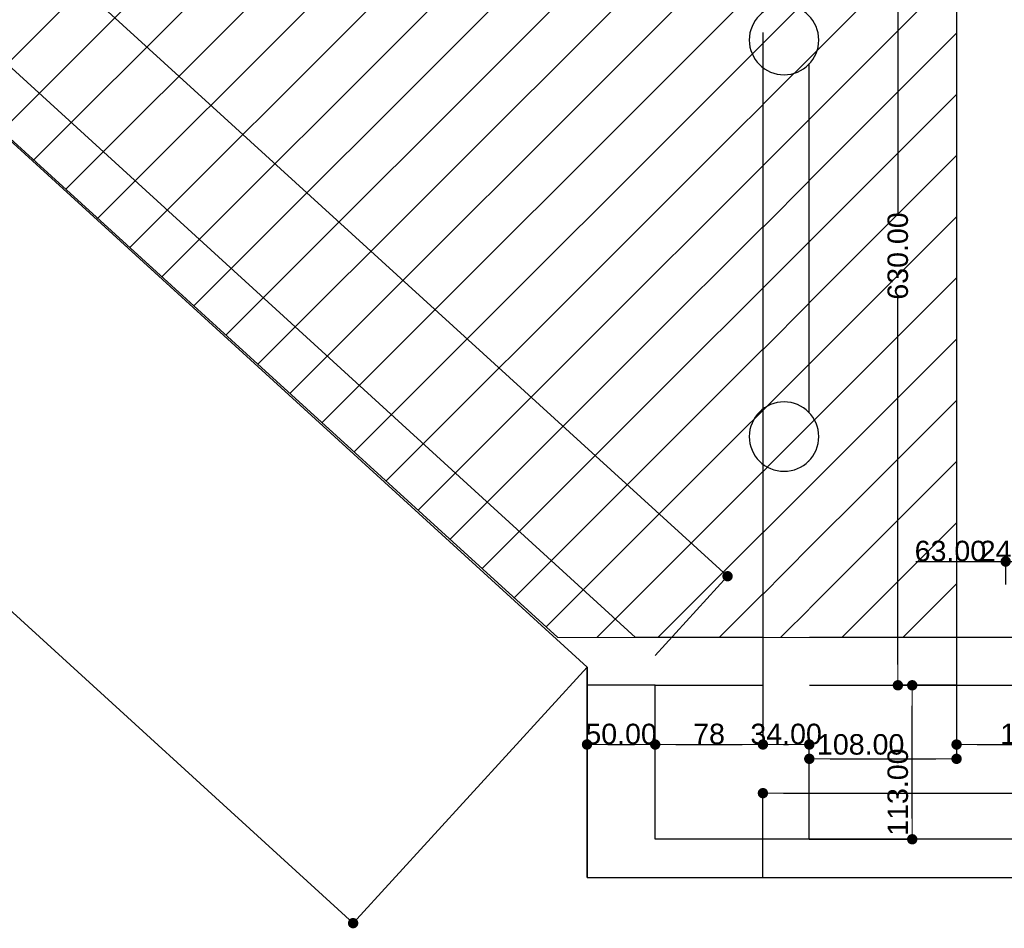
# Model space of a CAD drawing. Header units: millimetres. Extents: x -175445 to -20415, y -559200 to 231527.
# Tile 57 of 256: x -145708 to -138488, y -181104 to -174437. Entities that reach past the tile are written whole.
import ezdxf

# ---------------------------------------------------------------- set-up
doc = ezdxf.new("R2010")
doc.units = ezdxf.units.MM
doc.header["$MEASUREMENT"] = 0
doc.linetypes.add('Wipeout_Contour', pattern=[1000, 0, -1000])
doc.layers.add('PAB - widokowe', color=7, linetype='Continuous', lineweight=18)
for name, color, linetype in [('Strop', 7, 'Continuous'), ('Słup', 7, 'Continuous'), ('Wymiary', 9, 'Continuous'), ('Ściana', 7, 'Continuous')]:
    doc.layers.add(name, color=color, linetype=linetype)
doc.styles.add('Arial', font='txt')
doc.dimstyles.new('GENERATED_STYLE__1', dxfattribs={"dimtxt": 150, "dimasz": 152, "dimexe": 0.18, "dimexo": 0, "dimgap": 0.09, "dimtad": 1, "dimtih": 1, "dimtoh": 1, "dimlfac": 0.1, "dimzin": 0, "dimdsep": 46, "dimtxsty": 'Arial', "dimblk": 'ARROWHEAD_11', "dimblk1": 'ARROWHEAD_11', "dimblk2": 'ARROWHEAD_11', "dimcen": 0.09, "dimclrd": 256, "dimclre": 256, "dimclrt": 256, "dimazin": 0, "dimtfac": 1, "dimtdec": 4, "dimtmove": 0, "dimatfit": 3, "dimfxl": 1, "dimtolj": 1, "dimtzin": 0, "dimarcsym": 0})
doc.dimstyles.new('GENERATED_STYLE__2', dxfattribs={"dimtxt": 150, "dimasz": 152, "dimexe": 0.18, "dimexo": 0, "dimgap": 0.09, "dimtad": 1, "dimlfac": 0.1, "dimzin": 0, "dimdsep": 46, "dimtxsty": 'Arial', "dimblk": 'ARROWHEAD_11', "dimblk1": 'ARROWHEAD_11', "dimblk2": 'ARROWHEAD_11', "dimcen": 0.09, "dimclrd": 256, "dimclre": 256, "dimclrt": 256, "dimazin": 0, "dimtfac": 1, "dimtdec": 4, "dimtmove": 0, "dimatfit": 3, "dimfxl": 1, "dimtolj": 1, "dimtzin": 0, "dimarcsym": 0})
doc.dimstyles.new('GENERATED_STYLE__3', dxfattribs={"dimtxt": 150, "dimasz": 152, "dimexe": 0.18, "dimexo": 0, "dimgap": 0.09, "dimtad": 1, "dimlfac": 0.1, "dimzin": 0, "dimdsep": 46, "dimtxsty": 'Arial', "dimblk": 'ARROWHEAD_11', "dimblk1": 'ARROWHEAD_11', "dimblk2": 'ARROWHEAD_11', "dimcen": 0.09, "dimclrd": 114, "dimclre": 114, "dimclrt": 114, "dimazin": 0, "dimtfac": 1, "dimtdec": 4, "dimtmove": 2, "dimatfit": 3, "dimfxl": 1, "dimtolj": 1, "dimtzin": 0, "dimarcsym": 0})
doc.dimstyles.new('GENERATED_STYLE__4', dxfattribs={"dimtxt": 150, "dimasz": 152, "dimexe": 0.18, "dimexo": 0, "dimgap": 0.09, "dimtad": 1, "dimtih": 1, "dimtoh": 1, "dimlfac": 0.1, "dimzin": 0, "dimdsep": 46, "dimtxsty": 'Arial', "dimblk": 'ARROWHEAD_11', "dimblk1": 'ARROWHEAD_11', "dimblk2": 'ARROWHEAD_11', "dimcen": 0.09, "dimclrd": 256, "dimclre": 256, "dimclrt": 256, "dimazin": 0, "dimtfac": 1, "dimtdec": 4, "dimtmove": 2, "dimatfit": 3, "dimfxl": 1, "dimtolj": 1, "dimtzin": 0, "dimarcsym": 0})

# ---------------------------------------------------------------- blocks, each defined once
blk = doc.blocks.new('ARROWHEAD_11')
at = {"color": 0, "linetype": 'Continuous', "lineweight": 0}
blk.add_line((0, 0), (-1, 0), dxfattribs=at)
at = {"color": 0, "linetype": 'Continuous', "lineweight": 0, "const_width": 0.25, "flags": 128}
blk.add_lwpolyline([(-0.125, 0, 1), (0.125, 0, 1)], format="xyb", close=True, dxfattribs=at)
blk = doc.blocks.new('*D1084')
at = {"layer": 'Defpoints', "color": 0}
for p in [(-137848, -178412.8), (-138478, -178580.6), (-137848, -178580.6)]:
    blk.add_point(p, dxfattribs=at)
at = {"layer": 'Wymiary', "lineweight": -2}
for p, q in [((-139136.6, -178412.8), (-138630, -178412.8)), ((-138630, -178412.8), (-138478, -178412.8)), ((-138478, -178580.6), (-138478, -178412.6)), ((-138326, -178412.8), (-138000, -178412.8)), ((-137848, -178580.6), (-137848, -178412.6))]:
    blk.add_line(p, q, dxfattribs=at)
at = {"layer": 'Wymiary', "lineweight": -2, "xscale": 152, "yscale": 152, "zscale": 152, "rotation": 180}
blk.add_blockref('ARROWHEAD_11', (-138478, -178412.8), dxfattribs=at)
at = {"layer": 'Wymiary', "lineweight": -2, "xscale": 152, "yscale": 152, "zscale": 152}
blk.add_blockref('ARROWHEAD_11', (-137848, -178412.8), dxfattribs=at)
at = {"layer": 'Wymiary', "lineweight": 13, "insert": (-138883.3, -178336), "char_height": 150, "attachment_point": 5, "style": 'Arial'}
blk.add_mtext('\\A1;63.00', dxfattribs=at)
blk = doc.blocks.new('*D1085')
at = {"layer": 'Defpoints', "color": 0}
for p in [(-137608, -178412.8), (-137848, -178580.6), (-137608, -178970.6)]:
    blk.add_point(p, dxfattribs=at)
at = {"layer": 'Wymiary', "lineweight": -2}
for p, q in [((-138660.3, -178412.8), (-138152, -178412.8)), ((-138152, -178412.8), (-138000, -178412.8)), ((-137848, -178580.6), (-137848, -178412.6)), ((-137848, -178412.8), (-137608, -178412.8)), ((-137608, -178970.6), (-137608, -178412.6)), ((-137456, -178412.8), (-137304, -178412.8))]:
    blk.add_line(p, q, dxfattribs=at)
at = {"layer": 'Wymiary', "lineweight": -2, "xscale": 152, "yscale": 152, "zscale": 152}
blk.add_blockref('ARROWHEAD_11', (-137848, -178412.8), dxfattribs=at)
at = {"layer": 'Wymiary', "lineweight": -2, "xscale": 152, "yscale": 152, "zscale": 152, "rotation": 180}
blk.add_blockref('ARROWHEAD_11', (-137608, -178412.8), dxfattribs=at)
at = {"layer": 'Wymiary', "lineweight": 13, "insert": (-138406.2, -178336.1), "char_height": 150, "attachment_point": 5, "style": 'Arial'}
blk.add_mtext('\\A1;24.00', dxfattribs=at)
blk = doc.blocks.new('*D1258')
at = {"layer": 'Defpoints', "color": 0}
for p in [(-139163.4, -179320.6), (-138838, -179320.6), (-139918, -180450.6)]:
    blk.add_point(p, dxfattribs=at)
at = {"layer": 'Wymiary', "color": 114, "lineweight": -2}
for p, q in [((-138838, -179320.6), (-139163.6, -179320.6)), ((-139163.4, -180298.6), (-139163.4, -179472.6)), ((-139918, -180450.6), (-139163.2, -180450.6))]:
    blk.add_line(p, q, dxfattribs=at)
at = {"layer": 'Wymiary', "color": 114, "lineweight": -2, "xscale": 152, "yscale": 152, "zscale": 152}
for p, rotation in [((-139163.4, -179320.6), 90), ((-139163.4, -180450.6), 270)]:
    blk.add_blockref('ARROWHEAD_11', p, dxfattribs=dict(at, rotation=rotation))
at = {"layer": 'Wymiary', "color": 114, "lineweight": 13, "insert": (-139268.4, -180104.5), "char_height": 150, "attachment_point": 5, "rotation": 90, "style": 'Arial'}
blk.add_mtext('\\A1;113.00', dxfattribs=at)
blk = doc.blocks.new('*D1259')
at = {"layer": 'Defpoints', "color": 0}
for p in [(-139268.4, -173020.6), (-138838, -173020.6), (-138838, -179320.6)]:
    blk.add_point(p, dxfattribs=at)
at = {"layer": 'Wymiary', "lineweight": -2}
for p, q in [((-138838, -173020.6), (-139268.6, -173020.6)), ((-139268.4, -173172.6), (-139268.4, -175859)), ((-139268.4, -179168.6), (-139268.4, -176482.2)), ((-138838, -179320.6), (-139268.6, -179320.6))]:
    blk.add_line(p, q, dxfattribs=at)
at = {"layer": 'Wymiary', "lineweight": -2, "xscale": 152, "yscale": 152, "zscale": 152}
for p, rotation in [((-139268.4, -173020.6), 90), ((-139268.4, -179320.6), 270)]:
    blk.add_blockref('ARROWHEAD_11', p, dxfattribs=dict(at, rotation=rotation))
at = {"layer": 'Wymiary', "lineweight": 13, "insert": (-139268.4, -176170.6), "char_height": 150, "attachment_point": 5, "rotation": 90, "style": 'Arial'}
blk.add_mtext('\\A1;630.00', dxfattribs=at)
blk = doc.blocks.new('*D1705')
at = {"layer": 'Defpoints', "color": 0}
for p in [(-141548, -179776.2), (-141048, -179755.3), (-141048, -179776.2)]:
    blk.add_point(p, dxfattribs=at)
at = {"layer": 'Wymiary', "lineweight": -2}
for p, q in [((-141548, -179776.2), (-141548, -179755.1)), ((-141396, -179755.3), (-141200, -179755.3)), ((-141048, -179776.2), (-141048, -179755.1))]:
    blk.add_line(p, q, dxfattribs=at)
at = {"layer": 'Wymiary', "lineweight": -2, "xscale": 152, "yscale": 152, "zscale": 152, "rotation": 180}
blk.add_blockref('ARROWHEAD_11', (-141548, -179755.3), dxfattribs=at)
at = {"layer": 'Wymiary', "lineweight": -2, "xscale": 152, "yscale": 152, "zscale": 152}
blk.add_blockref('ARROWHEAD_11', (-141048, -179755.3), dxfattribs=at)
at = {"layer": 'Wymiary', "lineweight": 13, "insert": (-141298, -179678.6), "char_height": 150, "attachment_point": 5, "style": 'Arial'}
blk.add_mtext('\\A1;50.00', dxfattribs=at)
blk = doc.blocks.new('*D1706')
at = {"layer": 'Defpoints', "color": 0}
for p in [(-140258, -174530.7), (-141048, -179776.2), (-140258, -179755.3)]:
    blk.add_point(p, dxfattribs=at)
at = {"layer": 'Wymiary', "lineweight": -2}
for p, q in [((-140258, -174530.7), (-140258, -179755.4)), ((-141048, -179776.2), (-141048, -179755.1)), ((-140896, -179755.3), (-140410, -179755.3))]:
    blk.add_line(p, q, dxfattribs=at)
at = {"layer": 'Wymiary', "lineweight": -2, "xscale": 152, "yscale": 152, "zscale": 152, "rotation": 180}
blk.add_blockref('ARROWHEAD_11', (-141048, -179755.3), dxfattribs=at)
at = {"layer": 'Wymiary', "lineweight": -2, "xscale": 152, "yscale": 152, "zscale": 152}
blk.add_blockref('ARROWHEAD_11', (-140258, -179755.3), dxfattribs=at)
at = {"layer": 'Wymiary', "lineweight": 13, "insert": (-140653, -179678.6), "char_height": 150, "attachment_point": 5, "style": 'Arial'}
blk.add_mtext('\\A1;78', dxfattribs=at)
blk = doc.blocks.new('*D1707')
at = {"layer": 'Defpoints', "color": 0}
for p in [(-140258, -174530.7), (-139918, -179755.3), (-139918, -180450.6)]:
    blk.add_point(p, dxfattribs=at)
at = {"layer": 'Wymiary', "lineweight": -2}
for p, q in [((-140258, -174530.7), (-140258, -179755.4)), ((-140106, -179755.3), (-140070, -179755.3)), ((-139918, -180450.6), (-139918, -179755.1))]:
    blk.add_line(p, q, dxfattribs=at)
at = {"layer": 'Wymiary', "lineweight": -2, "xscale": 152, "yscale": 152, "zscale": 152, "rotation": 180}
blk.add_blockref('ARROWHEAD_11', (-140258, -179755.3), dxfattribs=at)
at = {"layer": 'Wymiary', "lineweight": -2, "xscale": 152, "yscale": 152, "zscale": 152}
blk.add_blockref('ARROWHEAD_11', (-139918, -179755.3), dxfattribs=at)
at = {"layer": 'Wymiary', "lineweight": 13, "insert": (-140088, -179678.5), "char_height": 150, "attachment_point": 5, "style": 'Arial'}
blk.add_mtext('\\A1;34.00', dxfattribs=at)
blk = doc.blocks.new('*D1708')
at = {"layer": 'Defpoints', "color": 0}
for p in [(-138838, -179320.6), (-138838, -179860.3), (-139918, -180450.6)]:
    blk.add_point(p, dxfattribs=at)
at = {"layer": 'Wymiary', "lineweight": -2}
for p, q in [((-138838, -179320.6), (-138838, -179860.4)), ((-139918, -180450.6), (-139918, -179860.1)), ((-139766, -179860.3), (-138990, -179860.3))]:
    blk.add_line(p, q, dxfattribs=at)
at = {"layer": 'Wymiary', "lineweight": -2, "xscale": 152, "yscale": 152, "zscale": 152, "rotation": 180}
blk.add_blockref('ARROWHEAD_11', (-139918, -179860.3), dxfattribs=at)
at = {"layer": 'Wymiary', "lineweight": -2, "xscale": 152, "yscale": 152, "zscale": 152}
blk.add_blockref('ARROWHEAD_11', (-138838, -179860.3), dxfattribs=at)
at = {"layer": 'Wymiary', "lineweight": 13, "insert": (-139541.3, -179755.3), "char_height": 150, "attachment_point": 5, "style": 'Arial'}
blk.add_mtext('\\A1;108.00', dxfattribs=at)
blk = doc.blocks.new('*D1709')
at = {"layer": 'Defpoints', "color": 0}
for p in [(-138838, -179320.6), (-137558, -179320.6), (-137558, -179755.3)]:
    blk.add_point(p, dxfattribs=at)
at = {"layer": 'Wymiary', "lineweight": -2}
for p, q in [((-138838, -179320.6), (-138838, -179755.4)), ((-137558, -179320.6), (-137558, -179755.4)), ((-138686, -179755.3), (-137710, -179755.3))]:
    blk.add_line(p, q, dxfattribs=at)
at = {"layer": 'Wymiary', "lineweight": -2, "xscale": 152, "yscale": 152, "zscale": 152, "rotation": 180}
blk.add_blockref('ARROWHEAD_11', (-138838, -179755.3), dxfattribs=at)
at = {"layer": 'Wymiary', "lineweight": -2, "xscale": 152, "yscale": 152, "zscale": 152}
blk.add_blockref('ARROWHEAD_11', (-137558, -179755.3), dxfattribs=at)
at = {"layer": 'Wymiary', "lineweight": 13, "insert": (-138198, -179678.6), "char_height": 150, "attachment_point": 5, "style": 'Arial'}
blk.add_mtext('\\A1;128.00', dxfattribs=at)
blk = doc.blocks.new('*D1735')
at = {"layer": 'Defpoints', "color": 0}
for p in [(-67558, -174460.7), (-67558, -180112.2), (-140258, -180730.6)]:
    blk.add_point(p, dxfattribs=at)
at = {"layer": 'Wymiary', "lineweight": -2}
for p, q in [((-67558, -174460.7), (-67558, -180112.4)), ((-140258, -180730.6), (-140258, -180112)), ((-140106, -180112.2), (-67710, -180112.2))]:
    blk.add_line(p, q, dxfattribs=at)
at = {"layer": 'Wymiary', "lineweight": -2, "xscale": 152, "yscale": 152, "zscale": 152, "rotation": 180}
blk.add_blockref('ARROWHEAD_11', (-140258, -180112.2), dxfattribs=at)
at = {"layer": 'Wymiary', "lineweight": -2, "xscale": 152, "yscale": 152, "zscale": 152}
blk.add_blockref('ARROWHEAD_11', (-67558, -180112.2), dxfattribs=at)
at = {"layer": 'Wymiary', "lineweight": 13, "insert": (-103908, -180035.5), "char_height": 150, "attachment_point": 5, "style": 'Arial'}
blk.add_mtext('\\A1;7270.01', dxfattribs=at)
blk = doc.blocks.new('*D1773')
at = {"layer": 'Defpoints', "color": 0}
for p in [(-158316.1, -163799.7), (-140517.4, -178520.4), (-141048, -179101.7)]:
    blk.add_point(p, dxfattribs=at)
at = {"layer": 'Wymiary', "lineweight": -2}
for p, q in [((-158316.1, -163799.7), (-157557, -162968)), ((-157444.9, -163070.6), (-149204.1, -170592)), ((-140629.6, -178417.9), (-148870.4, -170896.5)), ((-141048, -179101.7), (-140517.2, -178520.2))]:
    blk.add_line(p, q, dxfattribs=at)
at = {"layer": 'Wymiary', "lineweight": -2, "xscale": 152, "yscale": 152, "zscale": 152}
for p, rotation in [((-157557.1, -162968.1), 137.6132114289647), ((-140517.4, -178520.4), 317.6132114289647)]:
    blk.add_blockref('ARROWHEAD_11', p, dxfattribs=dict(at, rotation=rotation))
at = {"layer": 'Wymiary', "lineweight": 13, "insert": (-149037.2, -170744.2), "char_height": 150, "attachment_point": 5, "rotation": 317.61321, "style": 'Arial'}
blk.add_mtext('\\A1;2305', dxfattribs=at)
blk = doc.blocks.new('*D1775')
at = {"layer": 'Defpoints', "color": 0}
for p in [(-159768.9, -165391.4), (-141548, -179186.8), (-143263.2, -181066)]:
    blk.add_point(p, dxfattribs=at)
at = {"layer": 'Wymiary', "lineweight": -2}
for p, q in [((-159768.9, -165391.4), (-160072.6, -165724.2)), ((-159960.2, -165826.5), (-151834.2, -173243.2)), ((-143375.4, -180963.5), (-151501.4, -173546.9)), ((-141548, -179186.8), (-143263.3, -181066.1))]:
    blk.add_line(p, q, dxfattribs=at)
at = {"layer": 'Wymiary', "lineweight": -2, "xscale": 152, "yscale": 152, "zscale": 152}
for p, rotation in [((-160072.5, -165724.1), 137.6132114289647), ((-143263.2, -181066), 317.6132114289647)]:
    blk.add_blockref('ARROWHEAD_11', p, dxfattribs=dict(at, rotation=rotation))
at = {"layer": 'Wymiary', "lineweight": 13, "insert": (-151667.8, -173395), "char_height": 150, "attachment_point": 5, "rotation": 317.61321, "style": 'Arial'}
blk.add_mtext('\\A1;2296', dxfattribs=at)

msp = doc.modelspace()

# ---------------------------------------------------------------- linework, layer by layer
at = {"layer": 'Strop', "color": 253, "flags": 128}
msp.add_lwpolyline([(-96528.019, -180730.636), (-140258.019, -180730.636), (-141547.974, -180730.636), (-141547.974, -179164.997), (-158346.468, -163832.965), (-159768.887, -165391.434), (-165456.021, -160200.771), (-162779.93, -157268.292), (-160850.538, -159029.253), (-154498.018, -159029.253), (-154498.018, -153008.003, -0.00002607), (-154486.563, -153005.817, -0.04841545), (-132966.516, -151026.695, -0.0060186), (-130274.231, -151072.694), (-126000.282, -151274.702, -0.00045657), (-125806.601, -151285.909, -0.01791801), (-118229.318, -152004.441, -0.00776908)], format="xyb", dxfattribs=at)
at = {"layer": 'Słup', "color": 253}
msp.add_arc((-140103.018, -174585.675), 255, 0, 180, dxfattribs=at)
at = {"layer": 'Ściana', "color": 253, "flags": 128}
for points in [[(-138838.018, -173530.636), (-138838.018, -179320.636)], [(-137608.018, -178970.636), (-141191.487, -178970.636)], [(-141547.974, -179320.636), (-137558.018, -179320.636)]]:
    msp.add_lwpolyline(points, dxfattribs=at)

# ---------------------------------------------------------------- dimensions: what is measured, and where the dimension line sits
at = {"layer": 'Wymiary', "color": 8, "lineweight": 13}
dim = msp.add_linear_dim(base=(-139268.388, -173020.636), p1=(-138838.018, -179320.636), p2=(-138838.018, -173020.636), angle=90, dimstyle='GENERATED_STYLE__2', dxfattribs=at)
dim.commit()
dim.dimension.update_dxf_attribs({"geometry": '*D1259', "text_midpoint": (-139268.388, -176170.636), "dimtype": 160, "text_rotation": 90})
for base, p1, p2, picture, middle in [((-137848.018, -178412.768), (-138478.018, -178580.636), (-137848.018, -178580.636), '*D1084', (-138883.348, -178412.768)), ((-137608.018, -178412.768), (-137848.018, -178580.636), (-137608.018, -178970.636), '*D1085', (-138406.218, -178412.768)), ((-137558.018, -179755.251), (-138838.018, -179320.636), (-137558.018, -179320.636), '*D1709', (-138198.018, -179755.251))]:
    dim = msp.add_linear_dim(base=base, p1=p1, p2=p2, dimstyle='GENERATED_STYLE__1', dxfattribs=at)
    dim.commit()
    dim.dimension.update_dxf_attribs({"geometry": picture, "text_midpoint": middle, "dimtype": 160})

# ---------------------------------------------------------------- next in the draw order: wipeouts: each hides what was drawn before it
at = {"color": 253, "linetype": 'Wipeout_Contour', "lineweight": 0, "ltscale": 607166.035842}
msp.add_wipeout([(-158350.649, -163837.546), (-141547.974, -179186.756), (-141047.974, -179101.734), (-158080.996, -163542.102)], dxfattribs=at).dxf.layer = 'Ściana'
at = {"color": 253, "linetype": 'Wipeout_Contour', "lineweight": 0, "ltscale": 1696809.721978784}
msp.add_wipeout([(-140200.603, -174821.264), (-140258.019, -174782.9), (-140258.019, -177298.45), (-140200.603, -177260.086), (-140103.018, -177240.675), (-140005.434, -177260.086), (-139922.706, -177315.363), (-139918.019, -177322.378), (-139918.019, -174758.972), (-139922.706, -174765.987), (-140005.434, -174821.264), (-140103.018, -174840.675)], dxfattribs=at).dxf.layer = 'Ściana'
at = {"color": 253, "linetype": 'Wipeout_Contour', "lineweight": 0, "ltscale": 477383.047514}
msp.add_wipeout([(-96878.019, -180450.636), (-139918.019, -180450.636), (-140258.019, -180730.636), (-96528.019, -180730.636)], dxfattribs=at).dxf.layer = 'Ściana'

# ---------------------------------------------------------------- next in the draw order: linework, layer by layer
at = {"layer": 'Słup', "color": 253}
for centre, start, end in [((-140103.018, -174585.675), 180, 0), ((-140103.018, -177495.675), 0, 180)]:
    msp.add_arc(centre, 255, start, end, dxfattribs=at)
at = {"layer": 'Ściana', "color": 253, "flags": 128}
for points in [[(-158350.649, -163837.546), (-141547.974, -179186.756)], [(-141191.487, -178970.636), (-154158.018, -167125.734)], [(-140258.019, -174782.9), (-140258.019, -177298.45)], [(-139918.019, -177322.378), (-139918.019, -174758.972)], [(-96878.019, -180450.636), (-140258.019, -180450.636)], [(-140258.019, -180730.636), (-96528.019, -180730.636)]]:
    msp.add_lwpolyline(points, dxfattribs=at)

# ---------------------------------------------------------------- next in the draw order: wipeouts: each hides what was drawn before it
at = {"color": 253, "linetype": 'Wipeout_Contour', "lineweight": 0, "ltscale": 1128794.11144518}
msp.add_wipeout([(-140258.019, -180730.636), (-139918.019, -180450.636), (-139918.019, -177668.972), (-139922.706, -177675.987), (-140005.434, -177731.264), (-140103.018, -177750.675), (-140200.603, -177731.264), (-140258.019, -177692.9)], dxfattribs=at).dxf.layer = 'Ściana'
at = {"color": 253, "linetype": 'Wipeout_Contour', "lineweight": 0, "ltscale": 568620.011315}
msp.add_wipeout([(-141547.974, -179186.756), (-141547.974, -180450.636), (-141047.974, -180450.636), (-141047.974, -179101.734)], dxfattribs=at).dxf.layer = 'Ściana'

# ---------------------------------------------------------------- next in the draw order: hatches: boundary and pattern name
at = {"layer": 'PAB - widokowe'}
h = msp.add_hatch(dxfattribs=at)
h.set_pattern_fill('ANSI31', color=253, scale=100)
h.set_pattern_definition([(45, (-154498.02, -178970.64), (-224.5064, 224.5064), [])])
h.paths.add_polyline_path([(-154498.018, -167356.917), (-154498.018, -163784.872), (-138838.018, -163760.675), (-138838.018, -178970.636), (-141760.925, -178970.636)])

# ---------------------------------------------------------------- next in the draw order: linework, layer by layer
at = {"layer": 'PAB - widokowe', "color": 253}
msp.add_lwpolyline([(-154498.018, -167356.917), (-154498.018, -163784.872), (-138838.018, -163760.675), (-138838.018, -178970.636), (-141760.925, -178970.636)], close=True, dxfattribs=at)
at = {"layer": 'Słup', "color": 253}
msp.add_arc((-140103.018, -177495.675), 255, 180, 0, dxfattribs=at)
at = {"layer": 'Ściana', "color": 253, "flags": 128}
for points in [[(-141547.974, -179186.756), (-141547.974, -180450.636)], [(-141047.974, -180450.636), (-141047.974, -179320.636)]]:
    msp.add_lwpolyline(points, dxfattribs=at)
at = {"layer": 'Ściana', "color": 253}
msp.add_lwpolyline([(-141047.974, -179320.636), (-141547.974, -179320.636)], dxfattribs=at)

# ---------------------------------------------------------------- next in the draw order: dimensions: what is measured, and where the dimension line sits
at = {"layer": 'Wymiary', "color": 8, "lineweight": 13}
dim = msp.add_linear_dim(base=(-140517.362, -178520.37), p1=(-158316.132, -163799.728), p2=(-141047.974, -179101.734), angle=317.6132114, text='2305', dimstyle='GENERATED_STYLE__2', dxfattribs=at)
dim.commit()
dim.dimension.update_dxf_attribs({"geometry": '*D1773', "text_midpoint": (-149037.246, -170744.249), "dimtype": 160, "text_rotation": 317.6132114})
dim = msp.add_linear_dim(base=(-140258.019, -179755.251), p1=(-141047.974, -179776.185), p2=(-140258.019, -174530.655), text='78', dimstyle='GENERATED_STYLE__1', dxfattribs=at)
dim.commit()
dim.dimension.update_dxf_attribs({"geometry": '*D1706', "text_midpoint": (-140652.997, -179755.251), "dimtype": 160})
for base, p1, p2, dimstyle, picture, middle in [((-138838.018, -179860.251), (-139918.019, -180450.636), (-138838.018, -179320.636), 'GENERATED_STYLE__4', '*D1708', (-139541.254, -179755.251)), ((-141047.974, -179755.251), (-141547.974, -179776.185), (-141047.974, -179776.185), 'GENERATED_STYLE__1', '*D1705', (-141297.974, -179755.251))]:
    dim = msp.add_linear_dim(base=base, p1=p1, p2=p2, dimstyle=dimstyle, dxfattribs=at)
    dim.commit()
    dim.dimension.update_dxf_attribs({"geometry": picture, "text_midpoint": middle, "dimtype": 160})
dim = msp.add_linear_dim(base=(-139163.388, -179320.636), p1=(-139918.019, -180450.636), p2=(-138838.018, -179320.636), angle=90, dimstyle='GENERATED_STYLE__3', dxfattribs=at)
dim.commit()
dim.dimension.update_dxf_attribs({"geometry": '*D1258', "text_midpoint": (-139268.388, -180104.454), "dimtype": 160, "text_rotation": 90})

# ---------------------------------------------------------------- next in the draw order: wipeouts: each hides what was drawn before it
at = {"color": 253, "linetype": 'Wipeout_Contour', "lineweight": 0, "ltscale": 566704.251021}
msp.add_wipeout([(-141547.974, -180730.636), (-140258.019, -180730.636), (-140258.019, -180450.636), (-141547.974, -180450.636)], dxfattribs=at).dxf.layer = 'Ściana'

# ---------------------------------------------------------------- next in the draw order: linework, layer by layer
at = {"layer": 'Ściana', "color": 253, "flags": 128}
for points in [[(-141547.974, -180450.636), (-141547.974, -180730.636)], [(-139144.388, -180450.636), (-141047.974, -180450.636)], [(-140258.019, -180730.636), (-140258.019, -180450.636)], [(-141547.974, -180730.636), (-140258.019, -180730.636)]]:
    msp.add_lwpolyline(points, dxfattribs=at)

# ---------------------------------------------------------------- next in the draw order: dimensions: what is measured, and where the dimension line sits
at = {"layer": 'Wymiary', "color": 8, "lineweight": 13}
dim = msp.add_linear_dim(base=(-143263.156, -181065.99), p1=(-159768.887, -165391.434), p2=(-141547.974, -179186.756), angle=317.6132114, text='2296', dimstyle='GENERATED_STYLE__2', dxfattribs=at)
dim.commit()
dim.dimension.update_dxf_attribs({"geometry": '*D1775', "text_midpoint": (-151667.82, -173395.03), "dimtype": 160, "text_rotation": 317.6132114})
for base, p1, p2, picture, middle in [((-67557.968, -180112.207), (-140258.019, -180730.636), (-67557.968, -174460.715), '*D1735', (-103907.994, -180112.207)), ((-139918.019, -179755.251), (-140258.019, -174530.655), (-139918.019, -180450.636), '*D1707', (-140088.019, -179755.251))]:
    dim = msp.add_linear_dim(base=base, p1=p1, p2=p2, dimstyle='GENERATED_STYLE__1', dxfattribs=at)
    dim.commit()
    dim.dimension.update_dxf_attribs({"geometry": picture, "text_midpoint": middle, "dimtype": 160})

doc.saveas('drawing.dxf')
